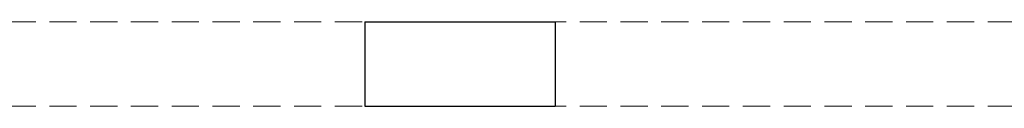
# Model space of a CAD drawing. Extents: x -613240 to -325500, y -25863 to 152403.
# Tile 148 of 254: x -426184 to -422564, y 62973 to 63283. Entities that reach past the tile are written whole.
import ezdxf

# ---------------------------------------------------------------- set-up
doc = ezdxf.new("R2010")
doc.units = 0
doc.header["$MEASUREMENT"] = 0
doc.linetypes.add('Krawędzie ukryte', pattern=[150, 100, -50])
doc.layers.add('INWENT.ŚCIANY_Nr_Pióra__1', color=7, linetype='Continuous', lineweight=25)
doc.layers.add('Istniejące stropy_Nr_Pióra__5', color=7, linetype='Continuous', lineweight=13)

msp = doc.modelspace()

# ---------------------------------------------------------------- linework, layer by layer
at = {"layer": 'INWENT.ŚCIANY_Nr_Pióra__1', "linetype": 'Continuous'}
for p, q in [((-424914.9, 63282.6), (-424914.9, 62972.6)), ((-424914.9, 63282.6), (-424214.9, 63282.6)), ((-424214.9, 63282.6), (-424214.9, 62972.6)), ((-424914.9, 62972.6), (-424214.9, 62972.6))]:
    msp.add_line(p, q, dxfattribs=at)
at = {"layer": 'Istniejące stropy_Nr_Pióra__5', "linetype": 'Krawędzie ukryte'}
for p, q in [((-427274.9, 63282.6), (-421854.9, 63282.6)), ((-427274.9, 62972.6), (-421854.9, 62972.6))]:
    msp.add_line(p, q, dxfattribs=at)

doc.saveas('drawing.dxf')
